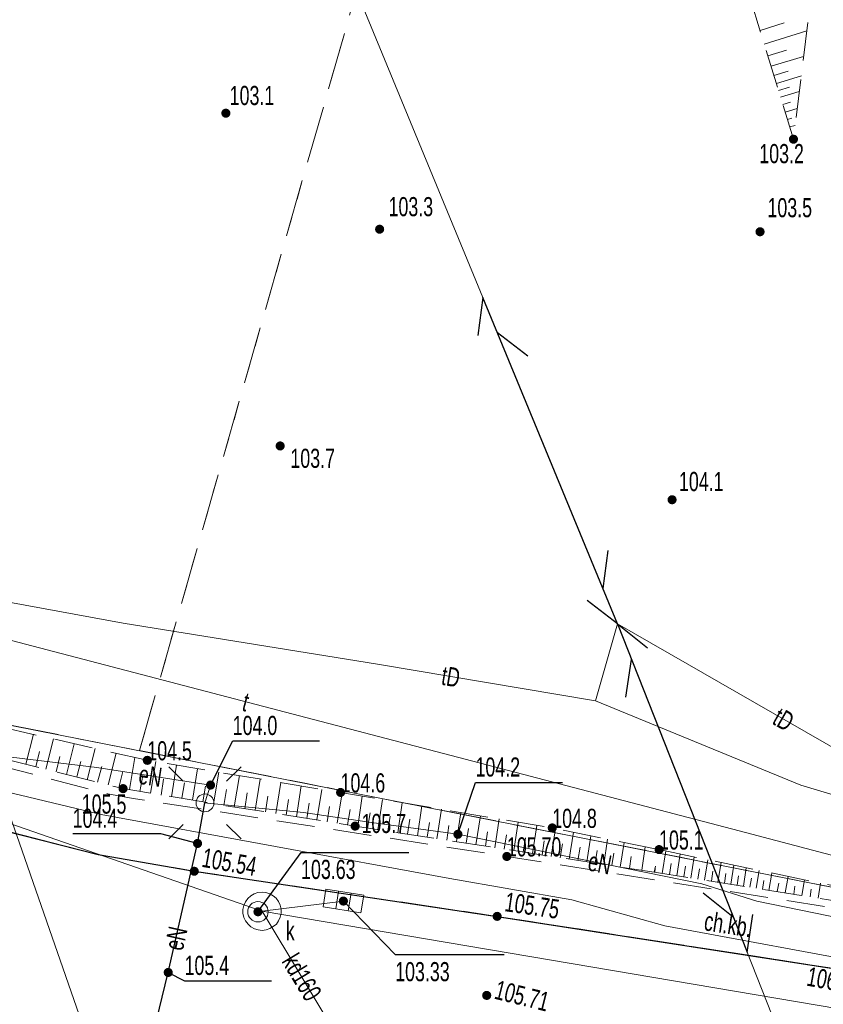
# Model space of a CAD drawing. Header units: inches. Extents: x 6497603 to 6502483, y 5925790 to 5934357.
# Tile 124 of 256: x 6501073 to 6501105, y 5926120 to 5926158. Entities that reach past the tile are written whole.
import ezdxf
from ezdxf.enums import TextEntityAlignment as Align

# ---------------------------------------------------------------- set-up
doc = ezdxf.new("R2010")
doc.units = ezdxf.units.IN
doc.header["$MEASUREMENT"] = 0
for name, pattern in [('1.5_0.75', [2.25, 1.5, -0.75]), ('2.25_0.75', [3, 2.25, -0.75]), ('219-1000', [0, 0]), ('egkk-1000', [3, 2.25, -0.75]), ('egug-1000', [1.5, 0.75, -0.75]), ('suep_sn_1000', [0, 0]), ('sutp_1000', [0, 0])]:
    doc.linetypes.add(name, pattern=pattern)
for name, color, linetype in [('000 Inne (niezydentyfikowane)', 7, 'Continuous'), ('217-kontur klasyfikacyjny', 7, 'Continuous'), ('218-kontur użytku gruntowego', 7, 'Continuous'), ('219-działka ewidencyjna', 7, 'Continuous'), ('chodnik', 7, 'Continuous'), ('chodnik-Atr17', 7, 'Continuous'), ('jezdnia', 7, 'Continuous'), ('komora podziemna', 7, 'Continuous'), ('kratka ściekowa', 7, 'Continuous'), ('krawężnik', 7, 'Continuous'), ('latarnia', 7, 'Continuous'), ('obudowa ochronna przewodu', 7, 'Continuous'), ('pikieta naturalna', 7, 'Continuous'), ('pikieta naturalna-Atr2', 7, 'Continuous'), ('pikieta sztuczna', 7, 'Continuous'), ('pikieta sztuczna-Atr2', 7, 'Continuous'), ('przewód elektroenergetyczny podziemny', 7, 'Continuous'), ('przewód elektroenergetyczny podziemny-Atr1', 7, 'Continuous'), ('przewód elektroenergetyczny średniego napięcia', 7, 'Continuous'), ('przewód kanalizacyjny', 7, 'Continuous'), ('przewód kanalizacyjny-Atr1', 7, 'Continuous'), ('przewód telekomunikacyjny napowietrzny', 7, 'Continuous'), ('przewód telekomunikacyjny podziemny', 7, 'Continuous'), ('przewód telekomunikacyjny podziemny-Atr1', 7, 'Continuous'), ('rzędna', 7, 'Continuous'), ('rzędna-Atr2', 7, 'Continuous'), ('rzędna-Atr3', 7, 'Continuous'), ('skarpa nieumocniona', 7, 'Continuous'), ('właz do komory lub kanału - okrągły', 7, 'Continuous'), ('właz do komory lub kanału - okrągły-Atr17', 7, 'Continuous')]:
    doc.layers.add(name, color=color, linetype=linetype)
doc.styles.get("Standard").update_dxf_attribs({"font": 'arial.ttf'})

# ---------------------------------------------------------------- blocks, each defined once
blk = doc.blocks.new('PW01')
at = {"linetype": 'Continuous', "lineweight": 13}
h = blk.add_hatch(color=0, dxfattribs=at)
edge = h.paths.add_edge_path()
edge.add_arc((0, 0), 0.18, 0, 360)
blk = doc.blocks.new('SM01')
at = {"color": 0, "linetype": 'Continuous', "lineweight": 13}
for p, q in [((-0.848, 0.848), (-1.414, 1.414)), ((0.849, 0.848), (1.414, 1.414)), ((-0.848, -0.849), (-1.414, -1.414)), ((0.849, -0.849), (1.414, -1.414))]:
    blk.add_line(p, q, dxfattribs=at)
blk.add_circle((0, 0), 0.35, dxfattribs=at)
blk = doc.blocks.new('US22')
at = {"color": 0, "linetype": 'Continuous', "lineweight": 0}
blk.add_circle((0, 0), 0.4, dxfattribs=at)
blk = doc.blocks.new('US05')
at = {"color": 0, "linetype": 'Continuous', "lineweight": 13}
for p, q in [((-0.75, -0.35), (-0.75, 0.35)), ((-0.75, 0.35), (-0.25, 0.35)), ((-0.25, -0.35), (-0.25, 0.35)), ((-0.25, 0.35), (0.25, 0.35)), ((0.25, -0.35), (0.25, 0.35)), ((0.25, 0.35), (0.75, 0.35)), ((0.75, -0.35), (0.75, 0.35)), ((-0.75, -0.35), (-0.25, -0.35)), ((-0.25, -0.35), (0.25, -0.35)), ((0.25, -0.35), (0.75, -0.35))]:
    blk.add_line(p, q, dxfattribs=at)
blk = doc.blocks.new('SUTP')
at = {"color": 0, "linetype": 'Continuous'}
for p, q in [((0, 0), (1.299, 0.75)), ((13.848, 0), (12.549, 0.75)), ((0, 0), (13.848, 0)), ((2.799, -0.75), (1.5, 0)), ((11.049, -0.75), (12.348, 0))]:
    blk.add_line(p, q, dxfattribs=at)

msp = doc.modelspace()

# ---------------------------------------------------------------- linework, layer by layer
at = {"layer": '000 Inne (niezydentyfikowane)', "color": 7, "linetype": 'Continuous', "lineweight": 18, "flags": 128}
for points in [[(6501102.12, 5926157.71), (6501103.07, 5926158)], [(6501102.28, 5926157.17), (6501103.96, 5926157.69)], [(6501102.43, 5926156.71), (6501103.16, 5926156.93)], [(6501102.55, 5926156.3), (6501103.83, 5926156.69)], [(6501102.66, 5926155.94), (6501103.22, 5926156.11)], [(6501102.76, 5926155.62), (6501103.74, 5926155.92)], [(6501102.84, 5926155.35), (6501103.27, 5926155.48)], [(6501102.92, 5926155.09), (6501103.66, 5926155.31)], [(6501103.01, 5926154.8), (6501103.32, 5926154.89)], [(6501103.1, 5926154.5), (6501103.58, 5926154.65)], [(6501103.19, 5926154.21), (6501103.37, 5926154.26)], [(6501103.28, 5926153.92), (6501103.5, 5926153.98)], [(6501073.32, 5926128.93), (6501073.62, 5926130.1)], [(6501074.11, 5926128.73), (6501074.41, 5926129.92)], [(6501073.72, 5926128.83), (6501073.86, 5926129.42)], [(6501074.92, 5926128.53), (6501075.22, 5926129.73)], [(6501075.73, 5926128.32), (6501076.04, 5926129.55)], [(6501076.56, 5926128.12), (6501076.87, 5926129.36)], [(6501074.51, 5926128.63), (6501074.66, 5926129.23)], [(6501075.32, 5926128.43), (6501075.48, 5926129.03)], [(6501077.39, 5926127.93), (6501077.6, 5926129.19)], [(6501078.21, 5926127.79), (6501078.42, 5926129.03)], [(6501076.14, 5926128.22), (6501076.3, 5926128.84)], [(6501076.97, 5926128.01), (6501077.13, 5926128.64)], [(6501079.04, 5926127.65), (6501079.24, 5926128.89)], [(6501079.86, 5926127.52), (6501080.06, 5926128.75)], [(6501080.68, 5926127.38), (6501080.89, 5926128.62)], [(6501077.8, 5926127.86), (6501077.91, 5926128.48)], [(6501078.63, 5926127.72), (6501078.73, 5926128.34)], [(6501079.45, 5926127.59), (6501079.55, 5926128.2)], [(6501081.5, 5926127.25), (6501081.7, 5926128.48)], [(6501082.32, 5926127.12), (6501082.51, 5926128.34)], [(6501083.13, 5926126.99), (6501083.32, 5926128.21)], [(6501080.27, 5926127.45), (6501080.37, 5926128.07)], [(6501081.09, 5926127.31), (6501081.19, 5926127.93)], [(6501083.94, 5926126.86), (6501084.13, 5926128.08)], [(6501084.74, 5926126.74), (6501084.93, 5926127.94)], [(6501085.54, 5926126.61), (6501085.73, 5926127.81)], [(6501081.91, 5926127.18), (6501082.01, 5926127.8)], [(6501082.73, 5926127.06), (6501082.82, 5926127.67)], [(6501083.54, 5926126.93), (6501083.63, 5926127.54)], [(6501086.34, 5926126.48), (6501086.52, 5926127.68)], [(6501087.13, 5926126.36), (6501087.31, 5926127.55)], [(6501084.34, 5926126.8), (6501084.44, 5926127.4)], [(6501085.14, 5926126.67), (6501085.24, 5926127.27)], [(6501085.94, 5926126.55), (6501086.04, 5926127.15)], [(6501087.91, 5926126.24), (6501088.09, 5926127.41)], [(6501088.68, 5926126.12), (6501088.86, 5926127.29)], [(6501089.45, 5926126), (6501089.63, 5926127.16)], [(6501090.22, 5926125.89), (6501090.39, 5926127.03)], [(6501086.73, 5926126.42), (6501086.83, 5926127.02)], [(6501087.52, 5926126.3), (6501087.61, 5926126.89)], [(6501088.3, 5926126.18), (6501088.39, 5926126.77)], [(6501090.97, 5926125.77), (6501091.15, 5926126.9)], [(6501091.72, 5926125.65), (6501091.89, 5926126.78)], [(6501092.46, 5926125.54), (6501092.64, 5926126.65)], [(6501089.07, 5926126.06), (6501089.16, 5926126.64)], [(6501089.84, 5926125.95), (6501089.92, 5926126.52)], [(6501090.59, 5926125.83), (6501090.68, 5926126.4)], [(6501091.35, 5926125.71), (6501091.43, 5926126.28)], [(6501093.2, 5926125.43), (6501093.37, 5926126.53)], [(6501093.93, 5926125.31), (6501094.1, 5926126.4)], [(6501094.63, 5926125.2), (6501094.8, 5926126.26)], [(6501092.09, 5926125.6), (6501092.18, 5926126.16)], [(6501092.83, 5926125.48), (6501092.92, 5926126.04)], [(6501093.57, 5926125.37), (6501093.65, 5926125.92)], [(6501095.32, 5926125.1), (6501095.48, 5926126.12)], [(6501095.99, 5926125), (6501096.14, 5926125.99)], [(6501094.28, 5926125.26), (6501094.37, 5926125.8)], [(6501094.98, 5926125.15), (6501095.06, 5926125.67)], [(6501095.65, 5926125.05), (6501095.73, 5926125.55)], [(6501096.64, 5926124.89), (6501096.79, 5926125.86)], [(6501097.48, 5926124.77), (6501097.62, 5926125.69)], [(6501098.28, 5926124.64), (6501098.42, 5926125.53)], [(6501096.31, 5926124.95), (6501096.39, 5926125.44)], [(6501097, 5926124.84), (6501097.07, 5926125.31)], [(6501098.85, 5926124.55), (6501098.99, 5926125.41)], [(6501099.41, 5926124.46), (6501099.54, 5926125.29)], [(6501099.94, 5926124.38), (6501100.07, 5926125.18)], [(6501097.99, 5926124.69), (6501098.01, 5926124.83)], [(6501098.57, 5926124.6), (6501098.64, 5926125.03)], [(6501099.13, 5926124.51), (6501099.2, 5926124.93)], [(6501099.68, 5926124.42), (6501099.74, 5926124.83)], [(6501100.21, 5926124.34), (6501100.27, 5926124.73)], [(6501100.46, 5926124.3), (6501100.59, 5926125.07)], [(6501100.97, 5926124.22), (6501101.09, 5926124.97)], [(6501101.47, 5926124.14), (6501101.58, 5926124.87)], [(6501101.97, 5926124.06), (6501102.08, 5926124.76)], [(6501100.72, 5926124.26), (6501100.78, 5926124.64)], [(6501101.22, 5926124.18), (6501101.28, 5926124.55)], [(6501101.72, 5926124.1), (6501101.78, 5926124.46)], [(6501102.22, 5926124.02), (6501102.27, 5926124.37)], [(6501102.47, 5926123.98), (6501102.58, 5926124.66)], [(6501103.11, 5926123.88), (6501103.22, 5926124.53)], [(6501103.76, 5926123.78), (6501103.86, 5926124.39)], [(6501102.79, 5926123.93), (6501102.85, 5926124.26)], [(6501103.44, 5926123.83), (6501103.49, 5926124.14)], [(6501104.08, 5926123.73), (6501104.13, 5926124.03)], [(6501104.4, 5926123.67), (6501104.49, 5926124.26)]]:
    msp.add_lwpolyline(points, dxfattribs=at)
at = {"layer": '217-kontur klasyfikacyjny', "color": 3, "linetype": 'egkk-1000', "lineweight": 18, "flags": 128}
for points in [[(6501077.78, 5926129.46), (6501092.25, 5926180.09)], [(6501066.5, 5926131.68), (6501077.78, 5926129.46)], [(6501077.78, 5926129.46), (6501113.21, 5926122.47)]]:
    msp.add_lwpolyline(points, dxfattribs=at)
at = {"layer": '218-kontur użytku gruntowego', "color": 3, "linetype": 'egug-1000', "lineweight": 18, "flags": 128}
for points in [[(6501077.78, 5926129.46), (6501092.25, 5926180.09)], [(6501066.5, 5926131.68), (6501077.78, 5926129.46)], [(6501077.78, 5926129.46), (6501113.21, 5926122.47)]]:
    msp.add_lwpolyline(points, dxfattribs=at)
at = {"layer": '219-działka ewidencyjna', "color": 3, "linetype": '219-1000', "lineweight": 18, "flags": 128}
msp.add_lwpolyline([(6501066.5, 5926131.68), (6501113.21, 5926122.47)], dxfattribs=at)
at = {"layer": 'chodnik', "color": 7, "linetype": '1.5_0.75', "lineweight": 18, "flags": 128}
msp.add_lwpolyline([(6501046.76, 5926134.83), (6501049.09, 5926135.79), (6501049.71, 5926135.02), (6501050.43, 5926134.35), (6501051.13, 5926133.85), (6501052.14, 5926133.32), (6501053.05, 5926133.03), (6501054.13, 5926132.77), (6501055.11, 5926132.55), (6501060.02, 5926131.83), (6501061.04, 5926131.64), (6501062.14, 5926131.38), (6501063.94, 5926130.98), (6501066.82, 5926130.31), (6501069.76, 5926129.55), (6501072.68, 5926128.77), (6501076.54, 5926127.77), (6501077.53, 5926127.58), (6501079.57, 5926127.27), (6501092.19, 5926125.31), (6501107.22, 5926122.94), (6501109.21, 5926122.69), (6501109.01, 5926121.44), (6501106.86, 5926120.63), (6501091.81, 5926122.96), (6501079.93, 5926124.73), (6501077, 5926125.24), (6501076.16, 5926125.39), (6501072.36, 5926126.36), (6501067.94, 5926127.56), (6501067.51, 5926127.68), (6501065.52, 5926128.17), (6501062.18, 5926128.95), (6501060.24, 5926129.37), (6501059.21, 5926129.52), (6501054.81, 5926130.11), (6501054.33, 5926130.26), (6501053.32, 5926130.44), (6501052.32, 5926130.71), (6501051.14, 5926131.14), (6501050.1, 5926131.67), (6501049.15, 5926132.29), (6501048.29, 5926133.07), (6501047.46, 5926133.9), (6501047.06, 5926134.43)], close=True, dxfattribs=at)
at = {"layer": 'jezdnia', "color": 7, "linetype": '2.25_0.75', "lineweight": 18, "flags": 128}
msp.add_lwpolyline([(6500967.52, 5926475.78), (6500970.47, 5926475.3), (6500970.34, 5926474.17), (6500969.68, 5926470.3), (6500969.49, 5926469.27), (6500968.64, 5926464.1), (6500968.02, 5926460.39), (6500966.41, 5926450.57), (6500964.71, 5926440.65), (6500963.12, 5926430.78), (6500961.32, 5926419.97), (6500959.67, 5926410.08), (6500959.52, 5926409.05), (6500958.4, 5926402.16), (6500958.2, 5926401.16), (6500956.52, 5926390.93), (6500955.92, 5926387.39), (6500955.8, 5926386.37), (6500953.89, 5926374.55), (6500953.73, 5926373.46), (6500953.44, 5926371.55), (6500953.08, 5926369.21), (6500952.69, 5926366.58), (6500952.26, 5926363.66), (6500951.98, 5926361.63), (6500951.62, 5926358.68), (6500951.27, 5926355.63), (6500950.83, 5926351.7), (6500950.56, 5926348.7), (6500950.2, 5926344.71), (6500949.87, 5926340.76), (6500949.76, 5926338.7), (6500949.68, 5926335.75), (6500949.64, 5926334.74), (6500949.52, 5926328.23), (6500949.49, 5926327.2), (6500949.48, 5926325.22), (6500949.47, 5926322.2), (6500949.55, 5926319.76), (6500949.66, 5926317.23), (6500949.84, 5926313.23), (6500950.01, 5926310.21), (6500950.17, 5926308.21), (6500950.43, 5926305.18), (6500950.74, 5926302.26), (6500951.06, 5926299.26), (6500951.49, 5926295.58), (6500952.08, 5926290.33), (6500952.73, 5926285.4), (6500953.13, 5926282.44), (6500953.57, 5926279.4), (6500954.04, 5926276.46), (6500954.41, 5926274.33), (6500954.74, 5926272.49), (6500955.37, 5926269.55), (6500956.06, 5926266.66), (6500956.52, 5926264.7), (6500957.04, 5926262.72), (6500957.79, 5926259.85), (6500958.59, 5926257.01), (6500959.46, 5926254.06), (6500960.33, 5926251.13), (6500961.47, 5926247.41), (6500962.32, 5926244.49), (6500963.34, 5926241.33), (6500964.48, 5926237.89), (6500965.5, 5926234.96), (6500966.14, 5926233.14), (6500966.53, 5926232.14), (6500968.88, 5926225.61), (6500969.29, 5926224.6), (6500970.02, 5926222.74), (6500970.38, 5926221.87), (6500971.84, 5926218.15), (6500972.99, 5926215.36), (6500974.13, 5926212.6), (6500975.34, 5926209.86), (6500976.57, 5926207.09), (6500977.79, 5926204.36), (6500979.13, 5926201.69), (6500980.03, 5926199.93), (6500981.16, 5926197.8), (6500982.17, 5926195.97), (6500982.82, 5926194.92), (6500983.5, 5926193.77), (6500984.62, 5926192.1), (6500985.77, 5926190.49), (6500986.98, 5926188.92), (6500988.2, 5926187.36), (6500989.17, 5926186.2), (6500990.87, 5926184.3), (6500992.5, 5926182.51), (6500994.27, 5926180.73), (6500995.76, 5926179.32), (6500997.26, 5926177.93), (6500997.98, 5926177.32), (6500999.49, 5926176), (6501001.04, 5926174.69), (6501002.64, 5926173.48), (6501003.77, 5926172.66), (6501005.08, 5926171.78), (6501006.76, 5926170.76), (6501009.35, 5926169.19), (6501011.02, 5926168.15), (6501012.75, 5926167), (6501015.2, 5926165.27), (6501017.63, 5926163.53), (6501019.23, 5926162.32), (6501020.36, 5926161.31), (6501021.45, 5926160.26), (6501022.54, 5926159.21), (6501023.77, 5926157.9), (6501024.43, 5926157.12), (6501025.28, 5926156.11), (6501026.36, 5926154.87), (6501027.57, 5926153.3), (6501028.15, 5926152.45), (6501028.65, 5926151.68), (6501029.28, 5926150.71), (6501030.17, 5926149.6), (6501030.99, 5926148.6), (6501031.86, 5926147.75), (6501032.71, 5926147), (6501033.36, 5926146.49), (6501034.56, 5926145.76), (6501035.84, 5926145.14), (6501037.14, 5926144.59), (6501038.54, 5926143.97), (6501039.7, 5926143.38), (6501041.25, 5926142.34), (6501042.55, 5926141.23), (6501043.36, 5926140.29), (6501044.15, 5926139.04), (6501044.95, 5926137.68), (6501045.97, 5926135.97), (6501046.76, 5926134.83), (6501047.06, 5926134.43), (6501047.46, 5926133.9), (6501048.29, 5926133.07), (6501049.15, 5926132.29), (6501050.1, 5926131.67), (6501051.14, 5926131.14), (6501052.32, 5926130.71), (6501053.32, 5926130.44), (6501054.33, 5926130.26), (6501054.81, 5926130.11), (6501059.21, 5926129.52), (6501060.24, 5926129.37), (6501062.18, 5926128.95), (6501065.52, 5926128.17), (6501067.51, 5926127.68), (6501067.94, 5926127.56), (6501072.36, 5926126.36), (6501076.16, 5926125.39), (6501077, 5926125.24), (6501079.93, 5926124.73), (6501091.81, 5926122.96), (6501106.86, 5926120.63), (6501107.86, 5926120.45), (6501114.26, 5926119.46), (6501115.28, 5926119.31), (6501129.17, 5926117.14), (6501141.73, 5926115.29), (6501155.8, 5926113.1), (6501156.84, 5926112.94), (6501163.71, 5926111.96), (6501164.73, 5926111.81), (6501169.7, 5926111.07), (6501186.02, 5926108.73), (6501187.04, 5926108.57), (6501197.9, 5926107.02), (6501198.93, 5926106.86), (6501209.44, 5926105.01), (6501213.12, 5926104.73), (6501214.13, 5926104.59), (6501218.06, 5926103.95), (6501219.09, 5926103.82), (6501225, 5926102.98), (6501226.03, 5926103), (6501226.9, 5926103.16), (6501227.59, 5926103.32), (6501228.34, 5926103.71), (6501228.93, 5926104.14), (6501229.4, 5926105.03), (6501229.75, 5926106.03), (6501230.03, 5926107.51), (6501230.13, 5926108.51), (6501230.41, 5926111.43), (6501235.51, 5926111.16), (6501235.42, 5926108.23), (6501235.48, 5926107.23), (6501235.64, 5926106.46), (6501236.12, 5926105.41), (6501236.84, 5926104.54), (6501237.77, 5926103.89), (6501238.91, 5926103.49), (6501240.04, 5926103.43), (6501241.16, 5926103.54), (6501242.17, 5926103.85), (6501243.16, 5926104.12), (6501253.15, 5926106.97), (6501253.23, 5926106.89), (6501254.28, 5926103.94), (6501255.15, 5926100.97), (6501254.99, 5926100.67), (6501253.62, 5926100.28), (6501252.65, 5926100), (6501249.77, 5926099.21), (6501248.73, 5926098.94), (6501244.96, 5926097.81), (6501243.92, 5926097.57), (6501242.05, 5926097.03), (6501240.92, 5926096.64), (6501239.24, 5926095.9), (6501238.04, 5926095.27), (6501237.2, 5926094.68), (6501236.35, 5926093.84), (6501235.38, 5926092.95), (6501234.5, 5926091.83), (6501233.74, 5926090.74), (6501233.24, 5926089.73), (6501232.77, 5926088.7), (6501232.51, 5926087.65), (6501232.15, 5926085.66), (6501231.07, 5926079.74), (6501230.21, 5926075.13), (6501227.92, 5926063.04), (6501227.8, 5926062.48), (6501227.76, 5926061.73), (6501227.77, 5926061.08), (6501227.88, 5926060.39), (6501228.08, 5926059.83), (6501228.38, 5926059.33), (6501228.85, 5926058.88), (6501229.59, 5926058.46), (6501230.48, 5926058.18), (6501231.24, 5926057.98), (6501236.18, 5926057.48), (6501247.14, 5926056.54), (6501247.78, 5926056.32), (6501247.32, 5926053.12), (6501247.25, 5926050.18), (6501240.84, 5926050.54), (6501235.01, 5926051.15), (6501232.93, 5926051.11), (6501231.58, 5926051.14), (6501230.74, 5926051.16), (6501229.93, 5926051.11), (6501229.08, 5926050.94), (6501228.33, 5926050.61), (6501227.56, 5926049.99), (6501227.03, 5926049.46), (6501226.57, 5926048.76), (6501226.26, 5926048.04), (6501226.07, 5926047), (6501224.9, 5926038.07), (6501224.76, 5926037.04), (6501223.95, 5926030.65), (6501223.78, 5926029.64), (6501222.8, 5926021.69), (6501222.62, 5926020.67), (6501221.85, 5926014.28), (6501221.72, 5926013.21), (6501220.01, 5926001.35), (6501219.92, 5926000.35), (6501218.92, 5925993.96), (6501218.73, 5925992.94), (6501217.59, 5925985.53), (6501217.19, 5925983.25), (6501216.34, 5925978.62), (6501216.11, 5925977.64), (6501215.34, 5925973.74), (6501215.12, 5925972.71), (6501214.1, 5925967.79), (6501212.17, 5925958.57), (6501211.6, 5925955.9), (6501210.39, 5925950.18), (6501210.15, 5925949.2), (6501208.72, 5925942.4), (6501208.51, 5925941.33), (6501206.97, 5925934), (6501206.1, 5925929.6), (6501205.96, 5925928.62), (6501203.95, 5925916.84), (6501200.99, 5925899.07), (6501197.27, 5925877.8), (6501197.19, 5925877.04), (6501197.19, 5925876.24), (6501197.31, 5925875.07), (6501197.66, 5925873.98), (6501197.97, 5925873.22), (6501198.63, 5925872.3), (6501199.23, 5925871.72), (6501199.74, 5925871.37), (6501200.42, 5925871.01), (6501201.38, 5925870.71), (6501202.44, 5925870.55), (6501201.55, 5925864.88), (6501201.24, 5925864.89), (6501200.2, 5925864.97), (6501198.98, 5925864.81), (6501197.51, 5925864.23), (6501196.67, 5925863.67), (6501195.78, 5925862.79), (6501195.34, 5925862.22), (6501195.05, 5925861.84), (6501194.69, 5925861.34), (6501194.31, 5925860.58), (6501193.88, 5925859.32), (6501193.66, 5925858.13), (6501191.37, 5925844.58), (6501188.63, 5925845.69), (6501186.06, 5925846.29), (6501188.34, 5925859.28), (6501189.55, 5925865.75), (6501190.19, 5925869.41), (6501190.72, 5925872.53), (6501192, 5925879.57), (6501195.3, 5925899.15), (6501198.39, 5925917.25), (6501200.06, 5925927.91), (6501200.49, 5925930.37), (6501201.43, 5925935.3), (6501202.26, 5925939.27), (6501205.89, 5925956.67), (6501206.71, 5925960.26), (6501209.44, 5925973.27), (6501210.33, 5925977.62), (6501211, 5925981.11), (6501211.51, 5925984.07), (6501211.73, 5925985.08), (6501212.62, 5925991.03), (6501213.62, 5925996.92), (6501213.83, 5925997.96), (6501214.76, 5926004.82), (6501214.89, 5926005.86), (6501216.15, 5926014.76), (6501216.28, 5926015.75), (6501217.09, 5926022.16), (6501217.19, 5926023.22), (6501218.27, 5926030.95), (6501221.29, 5926054.94), (6501221.42, 5926055.98), (6501222.24, 5926062.4), (6501222.34, 5926063.44), (6501224.16, 5926076.33), (6501224.9, 5926081.72), (6501225.66, 5926087.21), (6501225.76, 5926088.39), (6501225.79, 5926089.57), (6501225.74, 5926090.79), (6501225.65, 5926091.85), (6501225.41, 5926093.04), (6501225.02, 5926094.16), (6501224.47, 5926095.07), (6501223.68, 5926095.94), (6501222.87, 5926096.5), (6501222, 5926096.87), (6501221.03, 5926097.17), (6501220.05, 5926097.37), (6501218.15, 5926097.65), (6501217.08, 5926097.83), (6501213.18, 5926098.37), (6501212.16, 5926098.52), (6501210.21, 5926098.79), (6501209.19, 5926099), (6501203.73, 5926099.73), (6501202.71, 5926099.87), (6501199.75, 5926100.28), (6501198.75, 5926100.43), (6501192.84, 5926101.32), (6501191.84, 5926101.46), (6501178.52, 5926103.46), (6501168.08, 5926104.92), (6501167.07, 5926105.07), (6501161.11, 5926105.95), (6501160.15, 5926106.11), (6501141.22, 5926108.96), (6501128.91, 5926110.87), (6501107.19, 5926114.24), (6501091.02, 5926116.76), (6501087.03, 5926117.36), (6501085.63, 5926117.57), (6501084.66, 5926117.74), (6501082.7, 5926117.91), (6501080.66, 5926118.01), (6501077.67, 5926118.12), (6501076.66, 5926118.16), (6501075.65, 5926118.1), (6501074.96, 5926118.04), (6501074.24, 5926117.87), (6501073.45, 5926117.58), (6501072.83, 5926117.24), (6501072.24, 5926116.73), (6501071.92, 5926116.36), (6501071.6, 5926115.95), (6501071.13, 5926115.07), (6501070.2, 5926112.15), (6501069.14, 5926109.35), (6501065.67, 5926107.67), (6501060.98, 5926105.37), (6501056.17, 5926102.92), (6501047.77, 5926098.64), (6501039.02, 5926094.25), (6501035.19, 5926092.32), (6501033.38, 5926091.57), (6501031.9, 5926091.17), (6501030.72, 5926091), (6501029.45, 5926090.96), (6501027.96, 5926091.09), (6501026.37, 5926091.21), (6501025.08, 5926091.02), (6501023.8, 5926090.63), (6501022.54, 5926089.24), (6501020.92, 5926087.38), (6501018.93, 5926085.36), (6501016.88, 5926083.52), (6501014.11, 5926081.3), (6501011.15, 5926079.19), (6501008.09, 5926077.35), (6501004.66, 5926075.72), (6501000.14, 5926073.66), (6500996.05, 5926071.78), (6500991.19, 5926069.54), (6500987.22, 5926067.8), (6500985.88, 5926070.25), (6500984.5, 5926072.54), (6500990.81, 5926076.24), (6500997.85, 5926080.69), (6501004.96, 5926085.16), (6501007.77, 5926086.97), (6501009.89, 5926088.54), (6501012.32, 5926090.44), (6501014.72, 5926092.81), (6501016.4, 5926095.01), (6501018.1, 5926097.7), (6501019.49, 5926099.95), (6501021.13, 5926103.12), (6501021.79, 5926104.63), (6501021.73, 5926104.89), (6501022.4, 5926106.7), (6501022.77, 5926107.65), (6501022.96, 5926108.66), (6501023.19, 5926109.6), (6501023.35, 5926110.74), (6501023.42, 5926111.89), (6501023.37, 5926112.99), (6501023.17, 5926114.21), (6501022.81, 5926115.94), (6501022.34, 5926117.28), (6501021.93, 5926118.41), (6501021.38, 5926119.39), (6501020.82, 5926120.06), (6501020.31, 5926120.58), (6501019.37, 5926121.14), (6501018.64, 5926121.59), (6501017.79, 5926122.01), (6501016.87, 5926122.36), (6501016.07, 5926122.61), (6501015.13, 5926122.79), (6501014.32, 5926122.89), (6501013.3, 5926122.96), (6501011.3, 5926123.02), (6501010.28, 5926123.07), (6501008.82, 5926123.15), (6501007.35, 5926123.27), (6501006.78, 5926123.46), (6501004.62, 5926123.76), (6501002.02, 5926124.18), (6501000.54, 5926124.46), (6500997.95, 5926125.21), (6500994.57, 5926126.41), (6500989.34, 5926128.79), (6500983.15, 5926131.79), (6500980.24, 5926133), (6500976.92, 5926134.27), (6500973.27, 5926135.38), (6500969.21, 5926136.46), (6500966.14, 5926137.16), (6500962.38, 5926137.84), (6500956.83, 5926138.72), (6500951.6, 5926139.58), (6500948.09, 5926140.28), (6500941.13, 5926141.59), (6500936.68, 5926142.36), (6500936.26, 5926142.38), (6500936.91, 5926144.94), (6500937.28, 5926147.22), (6500938.48, 5926147.26), (6500944.87, 5926146.1), (6500952.28, 5926144.84), (6500952.45, 5926144.94), (6500957.36, 5926144.12), (6500958.42, 5926144.02), (6500960.33, 5926143.82), (6500961.34, 5926143.73), (6500962.4, 5926143.7), (6500964.35, 5926143.61), (6500966.38, 5926143.52), (6500968.34, 5926143.33), (6500970.37, 5926142.99), (6500972.16, 5926142.64), (6500975.22, 5926141.96), (6500978.14, 5926141.2), (6500980.07, 5926140.59), (6500984.84, 5926139.11), (6500988.6, 5926137.98), (6500991.96, 5926137.02), (6500993.89, 5926136.41), (6500996.3, 5926135.75), (6500998.23, 5926135.25), (6500999.76, 5926134.9), (6501002.22, 5926134.43), (6501003.59, 5926134.13), (6501004.64, 5926133.95), (6501005.57, 5926133.82), (6501006.54, 5926133.72), (6501007.41, 5926133.65), (6501008.58, 5926133.66), (6501009.4, 5926133.71), (6501010.99, 5926133.99), (6501012.51, 5926134.33), (6501013.46, 5926134.67), (6501014.17, 5926134.95), (6501015.06, 5926135.45), (6501015.72, 5926135.84), (6501016.55, 5926136.42), (6501017.28, 5926137.05), (6501017.97, 5926137.76), (6501018.59, 5926138.35), (6501019.09, 5926139.31), (6501019.34, 5926140.2), (6501019.48, 5926141.24), (6501019.5, 5926142.22), (6501019.53, 5926143.17), (6501019.42, 5926144.33), (6501019.23, 5926145.48), (6501018.9, 5926146.66), (6501018.59, 5926147.63), (6501018.18, 5926148.39), (6501017.57, 5926149.31), (6501017.02, 5926149.96), (6501016.24, 5926150.87), (6501015.1, 5926152.17), (6501013.64, 5926153.83), (6501013.57, 5926154), (6501012.46, 5926155.3), (6501009.41, 5926158.38), (6501006.55, 5926161.1), (6501003.79, 5926163.84), (6501000.27, 5926167.22), (6500997.75, 5926169.48), (6500994.93, 5926171.9), (6500993.22, 5926173.37), (6500990.08, 5926176.36), (6500986.16, 5926180.45), (6500984.36, 5926182.53), (6500983.92, 5926182.88), (6500982.09, 5926185.15), (6500980.83, 5926186.8), (6500979.72, 5926188.4), (6500979.64, 5926188.64), (6500977.9, 5926191.3), (6500976.68, 5926193.39), (6500974.4, 5926197.5), (6500971.6, 5926203.33), (6500970.2, 5926206.34), (6500968.02, 5926211.54), (6500966.1, 5926216.13), (6500964.42, 5926220.5), (6500963.39, 5926223.18), (6500962.78, 5926224.79), (6500960.85, 5926229.86), (6500958.92, 5926235.34), (6500957.26, 5926240.34), (6500955.77, 5926245.22), (6500954.5, 5926249.48), (6500953.02, 5926254.47), (6500951.16, 5926261.1), (6500950.63, 5926263.22), (6500949.44, 5926268.23), (6500948.4, 5926273.5), (6500947.44, 5926279.19), (6500946.72, 5926284.52), (6500945.98, 5926290.57), (6500945.39, 5926295.06), (6500944.64, 5926301.22), (6500943.99, 5926308.19), (6500943.71, 5926313.06), (6500943.38, 5926320.02), (6500943.36, 5926324.68), (6500943.39, 5926329.54), (6500943.52, 5926335.16), (6500943.63, 5926336.77), (6500943.87, 5926342.09), (6500944.45, 5926348.6), (6500944.89, 5926353.17), (6500945.31, 5926356.92), (6500946, 5926362.7), (6500946.75, 5926367.77), (6500946.9, 5926369.53), (6500947.97, 5926376.36), (6500948.58, 5926379.99), (6500949.87, 5926387.54), (6500950.36, 5926390.87), (6500950.58, 5926392.97), (6500951.07, 5926399.96), (6500951.2, 5926400.17), (6500951.56, 5926405.22), (6500951.74, 5926408.6), (6500951.86, 5926412.25), (6500952.04, 5926414.31), (6500952.81, 5926417.99), (6500953.87, 5926422.25), (6500955.38, 5926427.84), (6500956.84, 5926433.28), (6500957.79, 5926436.87), (6500958.47, 5926439.89), (6500959.31, 5926444.93), (6500960.75, 5926453.89), (6500962.75, 5926465.71), (6500964.63, 5926476.24)], close=True, dxfattribs=at)
at = {"layer": 'komora podziemna', "color": 34, "linetype": 'Continuous', "lineweight": 18, "flags": 128}
msp.add_lwpolyline([(6501082.04, 5926122.65), (6501081.94, 5926122.78), (6501081.88, 5926122.92), (6501081.84, 5926123.08), (6501081.84, 5926123.23), (6501081.88, 5926123.39), (6501081.94, 5926123.53), (6501082.03, 5926123.66), (6501082.15, 5926123.76), (6501082.28, 5926123.84), (6501082.43, 5926123.89), (6501082.59, 5926123.91), (6501082.74, 5926123.89), (6501082.89, 5926123.85), (6501083.03, 5926123.77), (6501083.14, 5926123.67), (6501083.24, 5926123.54), (6501083.3, 5926123.4), (6501083.34, 5926123.24), (6501083.34, 5926123.09), (6501083.3, 5926122.93), (6501083.24, 5926122.79), (6501083.15, 5926122.66), (6501083.03, 5926122.56), (6501082.9, 5926122.48), (6501082.75, 5926122.43), (6501082.59, 5926122.41), (6501082.44, 5926122.43), (6501082.29, 5926122.47), (6501082.15, 5926122.55)], close=True, dxfattribs=at)
at = {"layer": 'krawężnik', "color": 7, "linetype": 'Continuous', "lineweight": 25, "flags": 128}
msp.add_lwpolyline([(6501046.76, 5926134.83), (6501047.06, 5926134.43), (6501047.46, 5926133.9), (6501048.29, 5926133.07), (6501049.15, 5926132.29), (6501050.1, 5926131.67), (6501051.14, 5926131.14), (6501052.32, 5926130.71), (6501053.32, 5926130.44), (6501054.33, 5926130.26), (6501054.81, 5926130.11), (6501059.21, 5926129.52), (6501060.24, 5926129.37), (6501062.18, 5926128.95), (6501065.52, 5926128.17), (6501067.51, 5926127.68), (6501067.94, 5926127.56), (6501072.36, 5926126.36), (6501076.16, 5926125.39), (6501077, 5926125.24), (6501079.93, 5926124.73), (6501091.81, 5926122.96), (6501106.86, 5926120.63)], dxfattribs=at)
at = {"layer": 'obudowa ochronna przewodu', "color": 7, "linetype": 'Continuous', "lineweight": 25, "flags": 128}
msp.add_lwpolyline([(6501077.87, 5926116.51), (6501078.91, 5926120.76), (6501080.06, 5926125.82), (6501080.35, 5926127.41)], dxfattribs=at)
at = {"layer": 'przewód elektroenergetyczny podziemny', "color": 1, "linetype": 'Continuous', "lineweight": 18, "flags": 128}
for points in [[(6501046.43, 5926140.49), (6501047.61, 5926140.44), (6501051.39, 5926137.36), (6501055.23, 5926135.61), (6501059.35, 5926133.89), (6501062.66, 5926132.55), (6501066.57, 5926131.14), (6501068.4, 5926130.52), (6501072.75, 5926129.2), (6501076.11, 5926128.8), (6501080.57, 5926128.11), (6501080.35, 5926127.41)], [(6501080.35, 5926127.41), (6501080.06, 5926125.82), (6501078.91, 5926120.76), (6501077.87, 5926116.51), (6501077.66, 5926115.85)], [(6501080.35, 5926127.41), (6501080.45, 5926127.4), (6501084.21, 5926127.04), (6501086.88, 5926126.64), (6501090.27, 5926126.18), (6501099.83, 5926124.24), (6501101.99, 5926123.56), (6501105.38, 5926122.86), (6501107.72, 5926122.53)]]:
    msp.add_lwpolyline(points, dxfattribs=at)
at = {"layer": 'przewód elektroenergetyczny średniego napięcia', "color": 1, "linetype": 'suep_sn_1000', "lineweight": 18, "flags": 128}
msp.add_lwpolyline([(6501085.65, 5926089.65), (6501057.08, 5926171.85)], dxfattribs=at)
at = {"layer": 'przewód kanalizacyjny', "color": 34, "linetype": 'Continuous', "lineweight": 18, "flags": 128}
for points in [[(6501032.67, 5926148.57), (6501052.55, 5926132.4), (6501059.02, 5926131.35), (6501082.59, 5926123.16)], [(6501085.78, 5926123.56), (6501082.59, 5926123.16)], [(6501082.59, 5926123.16), (6501122.96, 5926116.33)], [(6501082.59, 5926123.16), (6501085.79, 5926117.86)]]:
    msp.add_lwpolyline(points, dxfattribs=at)
at = {"layer": 'przewód telekomunikacyjny napowietrzny', "color": 30, "linetype": 'sutp_1000', "lineweight": 18, "flags": 128}
for points in [[(6501096.53, 5926134.43), (6501080.38, 5926173.58)], [(6501096.53, 5926134.43), (6501114.53, 5926088.85)]]:
    msp.add_lwpolyline(points, dxfattribs=at)
at = {"layer": 'przewód telekomunikacyjny podziemny', "color": 30, "linetype": 'Continuous', "lineweight": 18, "flags": 128}
for points in [[(6500981.59, 5926441.29), (6500972.21, 5926403.46), (6500971.6, 5926398.24), (6500967.22, 5926373.97), (6500964.87, 5926352.14), (6500964.01, 5926324.69), (6500966.82, 5926290.3), (6500969.69, 5926271.76), (6500988.98, 5926227.78), (6500995.03, 5926212.09), (6501018.61, 5926173.87), (6501046.87, 5926147.87), (6501065.95, 5926135.56), (6501101.3, 5926126.31), (6501128.92, 5926119.03), (6501135.95, 5926116.74), (6501157.85, 5926113.42), (6501180.44, 5926110.09), (6501188.62, 5926109.56), (6501188.67, 5926109.35)], [(6501021.91, 5926161.49), (6501028.51, 5926154.53), (6501032.79, 5926150.56), (6501037.17, 5926146.62), (6501041.66, 5926143.03), (6501045.7, 5926140.06), (6501052.01, 5926135.98), (6501054.18, 5926135), (6501058.07, 5926132.59), (6501063.9, 5926130.2), (6501069.94, 5926128.47), (6501076.28, 5926126.96), (6501089.96, 5926124.45), (6501094.74, 5926123.61), (6501098.39, 5926122.59), (6501107, 5926120.99)], [(6501025.22, 5926158), (6501039, 5926149.56), (6501049.35, 5926142.34), (6501053.88, 5926139.04), (6501056.23, 5926138.33), (6501058.32, 5926137.9), (6501063.23, 5926137.08), (6501068.16, 5926136.11), (6501077.14, 5926134.46), (6501087.12, 5926132.85), (6501095.66, 5926131.41), (6501096.53, 5926134.43)], [(6501096.53, 5926134.43), (6501108.68, 5926127.45), (6501122.3, 5926122.53), (6501131.05, 5926119.43), (6501143.85, 5926117.33), (6501157.31, 5926114.97), (6501157.81, 5926115.18)], [(6501095.66, 5926131.41), (6501103.72, 5926128.1), (6501112.41, 5926125.51), (6501123.62, 5926121.49), (6501130.71, 5926119.09), (6501136.49, 5926118.08), (6501143.77, 5926116.92), (6501144.37, 5926117.1)]]:
    msp.add_lwpolyline(points, dxfattribs=at)
at = {"layer": 'rzędna-Atr2', "color": 7, "flags": 128}
for points in [[(6501080.57, 5926128.11), (6501081.44, 5926129.84), (6501084.841, 5926129.84)], [(6501090.27, 5926126.18), (6501090.96, 5926128.21), (6501094.369, 5926128.21)], [(6501080.06, 5926125.82), (6501078.62, 5926126.2), (6501075.164, 5926126.2)], [(6501082.43, 5926123.14), (6501084.12, 5926125.47), (6501088.347, 5926125.47)], [(6501085.78, 5926123.56), (6501087.81, 5926121.46), (6501092.085, 5926121.46)], [(6501078.91, 5926120.76), (6501079.55, 5926120.43), (6501082.959, 5926120.43)]]:
    msp.add_lwpolyline(points, dxfattribs=at)
at = {"layer": 'skarpa nieumocniona', "color": 7, "linetype": '1.5_0.75', "lineweight": 18, "flags": 128}
for points in [[(6501051.61, 5926205.49), (6501076.85, 5926184.65), (6501084.31, 5926178.35), (6501095.9, 5926168.25), (6501104.36, 5926160.96), (6501103.43, 5926153.44), (6501100.82, 5926161.93), (6501100.58, 5926162.43), (6501086.77, 5926172.61), (6501077.18, 5926179.8), (6501061.02, 5926195.97)], [(6501051.61, 5926205.49), (6501076.85, 5926184.65), (6501084.31, 5926178.35), (6501095.9, 5926168.25), (6501104.36, 5926160.96), (6501103.43, 5926153.44), (6501100.82, 5926161.93), (6501100.58, 5926162.43), (6501086.77, 5926172.61), (6501077.18, 5926179.8), (6501061.02, 5926195.97)], [(6501061.29, 5926132.84), (6501067.29, 5926131.54), (6501078.09, 5926129.08), (6501085.67, 5926127.82), (6501093.97, 5926126.43), (6501098.16, 5926125.58), (6501097.97, 5926124.69), (6501086.24, 5926126.5), (6501080.93, 5926127.34), (6501077.14, 5926127.97), (6501069.12, 5926129.98), (6501061.15, 5926131.94)], [(6501061.29, 5926132.84), (6501067.29, 5926131.54), (6501078.09, 5926129.08), (6501085.67, 5926127.82), (6501093.97, 5926126.43), (6501098.16, 5926125.58), (6501097.97, 5926124.69), (6501086.24, 5926126.5), (6501080.93, 5926127.34), (6501077.14, 5926127.97), (6501069.12, 5926129.98), (6501061.15, 5926131.94)], [(6501098.16, 5926125.58), (6501106.76, 5926123.79), (6501107.47, 5926123.19), (6501097.97, 5926124.69)], [(6501098.16, 5926125.58), (6501106.76, 5926123.79), (6501107.47, 5926123.19), (6501097.97, 5926124.69)]]:
    msp.add_lwpolyline(points, close=True, dxfattribs=at)

# ---------------------------------------------------------------- block references
at = {"layer": 'kratka ściekowa', "color": 34, "linetype": 'Continuous', "lineweight": 18, "rotation": 351.0269999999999}
msp.add_blockref('US05', (6501085.78, 5926123.56), dxfattribs=at)
at = {"layer": 'latarnia', "color": 7, "linetype": 'Continuous', "lineweight": 18}
msp.add_blockref('SM01', (6501080.35, 5926127.41), dxfattribs=at)
at = {"layer": 'pikieta naturalna', "color": 7, "linetype": 'Continuous', "lineweight": 13}
for p in [(6501081.17, 5926154.46), (6501103.43, 5926153.44), (6501087.2, 5926149.91), (6501102.12, 5926149.81), (6501083.3, 5926141.41), (6501098.67, 5926139.3), (6501078.09, 5926129.08), (6501077.14, 5926127.97), (6501085.67, 5926127.82), (6501086.24, 5926126.5), (6501093.97, 5926126.43), (6501098.16, 5926125.58)]:
    msp.add_blockref('PW01', p, dxfattribs=at)
at = {"layer": 'pikieta sztuczna', "color": 7, "linetype": 'Continuous', "lineweight": 13}
for p in [(6501092.19, 5926125.31), (6501079.93, 5926124.73), (6501091.81, 5926122.96), (6501091.4, 5926119.86)]:
    msp.add_blockref('PW01', p, dxfattribs=at)
at = {"layer": 'przewód telekomunikacyjny napowietrzny', "color": 30, "linetype": 'Continuous', "lineweight": 18}
for rotation in [112.417, 291.5500000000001]:
    msp.add_blockref('SUTP', (6501096.53, 5926134.43), dxfattribs=dict(at, rotation=rotation))
at = {"layer": 'rzędna', "color": 1, "linetype": 'Continuous', "lineweight": 18}
for p in [(6501080.57, 5926128.11), (6501090.27, 5926126.18), (6501080.06, 5926125.82), (6501078.91, 5926120.76)]:
    msp.add_blockref('PW01', p, dxfattribs=at)
at = {"layer": 'rzędna', "color": 34, "linetype": 'Continuous', "lineweight": 18}
for p in [(6501085.78, 5926123.56), (6501082.43, 5926123.14)]:
    msp.add_blockref('PW01', p, dxfattribs=at)
at = {"layer": 'właz do komory lub kanału - okrągły', "color": 7, "linetype": 'Continuous', "lineweight": 18}
msp.add_blockref('US22', (6501082.43, 5926123.14), dxfattribs=at)

# ---------------------------------------------------------------- texts
at = {"layer": 'chodnik-Atr17', "color": 7, "width": 0.667}
msp.add_text('ch.kb.', height=0.75, rotation=351.199, dxfattribs=at).set_placement((6501099.89, 5926122.42))
at = {"layer": 'pikieta naturalna-Atr2', "color": 7, "width": 0.667}
for s, p in [('103.1', (6501081.32, 5926154.78)), ('103.2', (6501102.09, 5926152.5)), ('103.3', (6501087.55, 5926150.42)), ('103.5', (6501102.41, 5926150.38)), ('103.7', (6501083.7, 5926140.55)), ('104.1', (6501098.94, 5926139.64)), ('104.5', (6501078.09, 5926129.08)), ('104.6', (6501085.67, 5926127.82)), ('105.5', (6501075.52, 5926126.99)), ('104.8', (6501093.97, 5926126.43)), ('105.7', (6501086.49, 5926126.23)), ('105.1', (6501098.16, 5926125.58))]:
    msp.add_text(s, height=0.75, dxfattribs=at).set_placement(p)
at = {"layer": 'pikieta sztuczna-Atr2', "color": 7, "width": 0.667}
msp.add_text('105.70', height=0.75, dxfattribs=at).set_placement((6501092.19, 5926125.31))
for s, rotation, p in [('105.54', 349.924, (6501080.19, 5926124.91)), ('105.75', 351.69, (6501092.07, 5926123.17)), ('106.08', 349.824, (6501103.91, 5926120.25)), ('105.71', 346.036, (6501091.66, 5926119.74))]:
    msp.add_text(s, height=0.75, rotation=rotation, dxfattribs=at).set_placement(p)
at = {"layer": 'przewód elektroenergetyczny podziemny-Atr1', "color": 1, "width": 0.667}
for rotation, p in [(351.205, (6501077.77, 5926128.54)), (348.529, (6501095.4, 5926125.14)), (77.195, (6501079.11, 5926121.66))]:
    msp.add_text('eN', height=0.75, rotation=rotation, dxfattribs=at).set_placement(p, align=Align.MIDDLE_LEFT)
at = {"layer": 'przewód kanalizacyjny-Atr1', "color": 34, "width": 0.667}
msp.add_text('kd160', height=0.75, rotation=301.121, dxfattribs=at).set_placement((6501083.66, 5926121.39), align=Align.MIDDLE_LEFT)
at = {"layer": 'przewód telekomunikacyjny podziemny-Atr1', "color": 30, "width": 0.667}
for s, rotation, p in [('tD', 350.428, (6501089.65, 5926132.42)), ('t', 345.335, (6501081.86, 5926131.4)), ('tD', 330.123, (6501102.74, 5926130.86))]:
    msp.add_text(s, height=0.75, rotation=rotation, dxfattribs=at).set_placement(p, align=Align.MIDDLE_LEFT)
at = {"layer": 'rzędna-Atr2', "color": 1, "width": 0.667}
for s, p in [('104.0', (6501081.44, 5926129.848)), ('104.2', (6501090.96, 5926128.218)), ('104.4', (6501075.164, 5926126.208)), ('105.4', (6501079.55, 5926120.438))]:
    msp.add_text(s, height=0.75, dxfattribs=at).set_placement(p, align=Align.BOTTOM_LEFT)
at = {"layer": 'rzędna-Atr3', "color": 34, "width": 0.667}
for s, p in [('103.63', (6501084.12, 5926124.202)), ('103.33', (6501087.81, 5926120.192))]:
    msp.add_text(s, height=0.75, dxfattribs=at).set_placement(p, align=Align.BOTTOM_LEFT)
at = {"layer": 'właz do komory lub kanału - okrągły-Atr17', "color": 7, "width": 0.667}
msp.add_text('k', height=0.75, dxfattribs=at).set_placement((6501083.52, 5926122.02))

doc.saveas('drawing.dxf')
